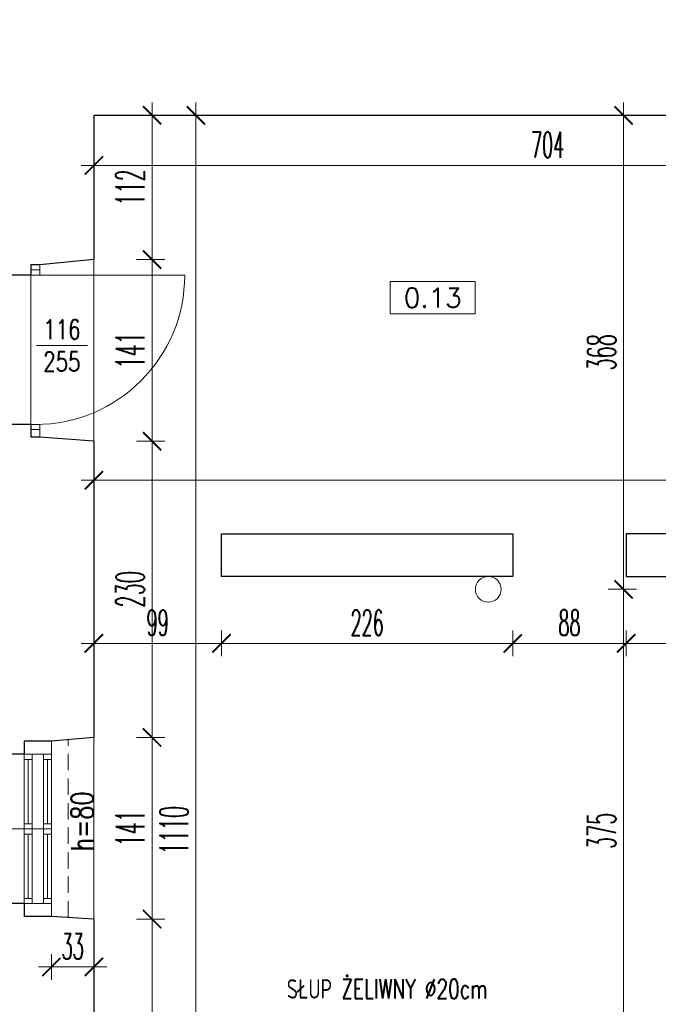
# Model space of a CAD drawing. Header units: millimetres. Extents: x -5207 to 173417, y -28809 to -6400.
# Tile 232 of 256: x 8975 to 9470, y -12879 to -12115. Entities that reach past the tile are written whole.
import ezdxf

# ---------------------------------------------------------------- set-up
doc = ezdxf.new("R2010")
doc.units = ezdxf.units.MM
doc.linetypes.add('HIDDEN', pattern=[9.525, 6.35, -3.175])
for name, color, linetype, lineweight in [('m_cienka', 6, 'Continuous', 5), ('m_stal', 52, 'Continuous', 9), ('m_stolarka', 52, 'Continuous', 9), ('m_tekst', 7, 'Continuous', 13), ('m_wymiary', 1, 'Continuous', 9), ('m_ściany', 90, 'Continuous', 30)]:
    doc.layers.add(name, color=color, linetype=linetype, lineweight=lineweight)
doc.styles.add('ROMANS', font='Romans.shx', dxfattribs={"height": 0.2})
doc.styles.get("Standard").update_dxf_attribs({"font": 'txt.shx'})
doc.styles.add('styl1', font='simplex.shx', dxfattribs={"width": 0.75})
doc.styles.add('WYM', font='simplex.shx', dxfattribs={"width": 0.5})
doc.dimstyles.new('ZOL_3DPROJEKT100', dxfattribs={"dimscale": 2, "dimtxt": 10, "dimasz": 5, "dimexe": 0, "dimexo": 0, "dimgap": 3, "dimtad": 1, "dimdec": 1, "dimrnd": 0.5, "dimdsep": 46, "dimtxsty": 'WYM', "dimblk1": 'YARA', "dimblk2": 'YARA', "dimsah": 1, "dimcen": 1.2, "dimdle": 6, "dimclrd": 1, "dimclre": 250, "dimclrt": 7, "dimadec": 1, "dimazin": 0, "dimtfac": 1, "dimtdec": 1, "dimtix": 1, "dimtmove": 2, "dimatfit": 3, "dimldrblk": 'WW', "dimfxl": 1, "dimfxlon": 1, "dimtolj": 1, "dimtzin": 0, "dimlwd": -1, "dimlwe": 0, "dimarcsym": 0})

# ---------------------------------------------------------------- blocks, each defined once
blk = doc.blocks.new('DIMTICK')
for p, q in [((0, 1), (0, -1)), ((-1, 0), (1, 0))]:
    blk.add_line(p, q)
at = {"const_width": 0.141}
blk.add_lwpolyline([(0.707, 0.707), (-0.707, -0.707)], dxfattribs=at)
blk = doc.blocks.new('YARA')
at = {"layer": 'm_wymiary'}
blk.add_blockref('DIMTICK', (0, 0), dxfattribs=at)
blk = doc.blocks.new('*D4369')
at = {"layer": 'Defpoints', "color": 0, "ltscale": 2, "transparency": 16777216}
for p in [(9987.45, -9859.27), (8512.62, -13404.27), (9987.45, -13404.27)]:
    blk.add_point(p, dxfattribs=at)
at = {"layer": 'm_wymiary', "color": 250, "linetype": 'HIDDEN', "lineweight": 0, "ltscale": 2, "transparency": 16777216}
for p, q in [((8524.62, -9859.27), (8512.62, -9859.27)), ((8524.62, -13404.27), (8512.62, -13404.27))]:
    blk.add_line(p, q, dxfattribs=at)
at = {"layer": 'm_wymiary', "color": 1, "ltscale": 2, "transparency": 16777216}
blk.add_line((8512.62, -9869.27), (8512.62, -13394.27), dxfattribs=at)
at = {"layer": 'm_wymiary', "color": 1, "ltscale": 2, "transparency": 16777216, "xscale": 10, "yscale": 10, "zscale": 10}
for p, rotation in [((8512.62, -9859.27), 90), ((8512.62, -13404.27), 270)]:
    blk.add_blockref('YARA', p, dxfattribs=dict(at, rotation=rotation))
at = {"layer": 'm_wymiary', "color": 7, "ltscale": 2, "transparency": 16777216, "insert": (8495.62, -11631.77), "char_height": 22, "attachment_point": 5, "rotation": 90, "style": 'WYM'}
blk.add_mtext('\\A1;3545', dxfattribs=at)
blk = doc.blocks.new('WW')
at = {"ltscale": 2}
for p, q in [((3, 3), (-3, -3)), ((0, -3), (0, 3)), ((-6.31, 0), (6.1, 0))]:
    blk.add_line(p, q, dxfattribs=at)
blk = doc.blocks.new('*D4428')
at = {"layer": 'Defpoints', "color": 0, "ltscale": 2, "transparency": 16777216}
for p in [(8923.45, -12204.27), (9110.45, -13404.27), (9110.45, -13610.98)]:
    blk.add_point(p, dxfattribs=at)
at = {"layer": 'm_wymiary', "color": 250, "linetype": 'HIDDEN', "lineweight": 0, "ltscale": 2, "transparency": 16777216}
for p, q in [((8923.45, -13598.98), (8923.45, -13610.98)), ((9110.45, -13598.98), (9110.45, -13610.98))]:
    blk.add_line(p, q, dxfattribs=at)
at = {"layer": 'm_wymiary', "color": 1, "ltscale": 2, "transparency": 16777216}
blk.add_line((8933.45, -13610.98), (9100.45, -13610.98), dxfattribs=at)
at = {"layer": 'm_wymiary', "color": 1, "ltscale": 2, "transparency": 16777216, "xscale": 10, "yscale": 10, "zscale": 10, "rotation": 180}
blk.add_blockref('YARA', (8923.45, -13610.98), dxfattribs=at)
at = {"layer": 'm_wymiary', "color": 1, "ltscale": 2, "transparency": 16777216, "xscale": 10, "yscale": 10, "zscale": 10}
blk.add_blockref('YARA', (9110.45, -13610.98), dxfattribs=at)
at = {"layer": 'm_wymiary', "color": 7, "ltscale": 2, "transparency": 16777216, "insert": (9016.95, -13593.98), "char_height": 22, "attachment_point": 5, "style": 'WYM'}
blk.add_mtext('\\A1;187', dxfattribs=at)
blk = doc.blocks.new('*D4514')
at = {"layer": 'Defpoints', "color": 0, "ltscale": 2, "transparency": 16777216}
for p in [(8925.45, -12254.27), (10059.45, -13404.27), (10059.45, -13660.98)]:
    blk.add_point(p, dxfattribs=at)
at = {"layer": 'm_wymiary', "color": 250, "linetype": 'HIDDEN', "lineweight": 0, "ltscale": 2, "transparency": 16777216}
for p, q in [((8925.45, -13648.98), (8925.45, -13660.98)), ((10059.45, -13648.98), (10059.45, -13660.98))]:
    blk.add_line(p, q, dxfattribs=at)
at = {"layer": 'm_wymiary', "color": 1, "ltscale": 2, "transparency": 16777216}
blk.add_line((8935.45, -13660.98), (10049.45, -13660.98), dxfattribs=at)
at = {"layer": 'm_wymiary', "color": 1, "ltscale": 2, "transparency": 16777216, "xscale": 10, "yscale": 10, "zscale": 10, "rotation": 180}
blk.add_blockref('YARA', (8925.45, -13660.98), dxfattribs=at)
at = {"layer": 'm_wymiary', "color": 1, "ltscale": 2, "transparency": 16777216, "xscale": 10, "yscale": 10, "zscale": 10}
blk.add_blockref('YARA', (10059.45, -13660.98), dxfattribs=at)
at = {"layer": 'm_wymiary', "color": 7, "ltscale": 2, "transparency": 16777216, "insert": (9492.45, -13643.98), "char_height": 22, "attachment_point": 5, "style": 'WYM'}
blk.add_mtext('\\A1;1134', dxfattribs=at)
blk = doc.blocks.new('*D4520')
at = {"layer": 'Defpoints', "color": 0, "ltscale": 2, "transparency": 16777216}
for p in [(8808.45, -11811.8), (15193.45, -11811.8), (15193.45, -13710.98)]:
    blk.add_point(p, dxfattribs=at)
at = {"layer": 'm_wymiary', "color": 250, "linetype": 'HIDDEN', "lineweight": 0, "ltscale": 2, "transparency": 16777216}
for p, q in [((8808.45, -13698.98), (8808.45, -13710.98)), ((15193.45, -13698.98), (15193.45, -13710.98))]:
    blk.add_line(p, q, dxfattribs=at)
at = {"layer": 'm_wymiary', "color": 1, "ltscale": 2, "transparency": 16777216}
blk.add_line((8818.45, -13710.98), (15183.45, -13710.98), dxfattribs=at)
at = {"layer": 'm_wymiary', "color": 1, "ltscale": 2, "transparency": 16777216, "xscale": 10, "yscale": 10, "zscale": 10, "rotation": 180}
blk.add_blockref('YARA', (8808.45, -13710.98), dxfattribs=at)
at = {"layer": 'm_wymiary', "color": 1, "ltscale": 2, "transparency": 16777216, "xscale": 10, "yscale": 10, "zscale": 10}
blk.add_blockref('YARA', (15193.45, -13710.98), dxfattribs=at)
at = {"layer": 'm_wymiary', "color": 7, "ltscale": 2, "transparency": 16777216, "insert": (12000.95, -13693.98), "char_height": 22, "attachment_point": 5, "style": 'WYM'}
blk.add_mtext('\\A1;6385', dxfattribs=at)
blk = doc.blocks.new('*D4782')
at = {"layer": 'Defpoints', "color": 0, "ltscale": 2, "transparency": 16777216}
for p in [(9032.45, -12189.27), (9032.45, -12301.27), (9077.58, -12301.27)]:
    blk.add_point(p, dxfattribs=at)
at = {"layer": 'm_wymiary', "color": 250, "linetype": 'HIDDEN', "lineweight": 0, "ltscale": 2, "transparency": 16777216}
for p, q in [((9065.58, -12189.27), (9077.58, -12189.27)), ((9065.58, -12301.27), (9077.58, -12301.27))]:
    blk.add_line(p, q, dxfattribs=at)
at = {"layer": 'm_wymiary', "color": 1, "ltscale": 2, "transparency": 16777216}
blk.add_line((9077.58, -12199.27), (9077.58, -12291.27), dxfattribs=at)
at = {"layer": 'm_wymiary', "color": 1, "ltscale": 2, "transparency": 16777216, "xscale": 10, "yscale": 10, "zscale": 10}
for p, rotation in [((9077.58, -12189.27), 90), ((9077.58, -12301.27), 270)]:
    blk.add_blockref('YARA', p, dxfattribs=dict(at, rotation=rotation))
at = {"layer": 'm_wymiary', "color": 7, "ltscale": 2, "transparency": 16777216, "insert": (9060.58, -12245.27), "char_height": 22, "attachment_point": 5, "rotation": 90, "style": 'WYM'}
blk.add_mtext('\\A1;112', dxfattribs=at)
blk = doc.blocks.new('*D4783')
at = {"layer": 'Defpoints', "color": 0, "ltscale": 2, "transparency": 16777216}
for p in [(9032.45, -12301.27), (9032.45, -12442.27), (9077.58, -12442.27)]:
    blk.add_point(p, dxfattribs=at)
at = {"layer": 'm_wymiary', "color": 250, "linetype": 'HIDDEN', "lineweight": 0, "ltscale": 2, "transparency": 16777216}
for p, q in [((9065.58, -12301.27), (9077.58, -12301.27)), ((9065.58, -12442.27), (9077.58, -12442.27))]:
    blk.add_line(p, q, dxfattribs=at)
at = {"layer": 'm_wymiary', "color": 1, "ltscale": 2, "transparency": 16777216}
blk.add_line((9077.58, -12311.27), (9077.58, -12432.27), dxfattribs=at)
at = {"layer": 'm_wymiary', "color": 1, "ltscale": 2, "transparency": 16777216, "xscale": 10, "yscale": 10, "zscale": 10}
for p, rotation in [((9077.58, -12301.27), 90), ((9077.58, -12442.27), 270)]:
    blk.add_blockref('YARA', p, dxfattribs=dict(at, rotation=rotation))
at = {"layer": 'm_wymiary', "color": 7, "ltscale": 2, "transparency": 16777216, "insert": (9060.58, -12371.77), "char_height": 22, "attachment_point": 5, "rotation": 90, "style": 'WYM'}
blk.add_mtext('\\A1;141', dxfattribs=at)
blk = doc.blocks.new('*D4617')
at = {"layer": 'Defpoints', "color": 0, "ltscale": 2, "transparency": 16777216}
for p in [(9032.45, -12472.54), (9032.45, -12472.88), (9952.45, -12472.88)]:
    blk.add_point(p, dxfattribs=at)
at = {"layer": 'm_wymiary', "color": 250, "linetype": 'HIDDEN', "lineweight": 0, "ltscale": 2, "transparency": 16777216}
for p, q in [((9032.45, -12472.88), (9032.45, -12472.54)), ((9952.45, -12472.88), (9952.45, -12472.54))]:
    blk.add_line(p, q, dxfattribs=at)
at = {"layer": 'm_wymiary', "color": 1, "ltscale": 2, "transparency": 16777216}
blk.add_line((9942.45, -12472.54), (9042.45, -12472.54), dxfattribs=at)
at = {"layer": 'm_wymiary', "color": 1, "ltscale": 2, "transparency": 16777216, "xscale": 10, "yscale": 10, "zscale": 10, "rotation": 180}
blk.add_blockref('YARA', (9032.45, -12472.54), dxfattribs=at)
at = {"layer": 'm_wymiary', "color": 1, "ltscale": 2, "transparency": 16777216, "xscale": 10, "yscale": 10, "zscale": 10}
blk.add_blockref('YARA', (9952.45, -12472.54), dxfattribs=at)
at = {"layer": 'm_wymiary', "color": 7, "ltscale": 2, "transparency": 16777216, "insert": (9492.45, -12455.54), "char_height": 22, "attachment_point": 5, "style": 'WYM'}
blk.add_mtext('\\A1;920', dxfattribs=at)
blk = doc.blocks.new('*D4666')
at = {"layer": 'Defpoints', "color": 0, "ltscale": 2, "transparency": 16777216}
for p in [(9338.45, -12557.27), (9443.44, -12557.27), (9338.45, -12932.27)]:
    blk.add_point(p, dxfattribs=at)
at = {"layer": 'm_wymiary', "color": 250, "linetype": 'HIDDEN', "lineweight": 0, "ltscale": 2, "transparency": 16777216}
for p, q in [((9431.44, -12557.27), (9443.44, -12557.27)), ((9431.44, -12932.27), (9443.44, -12932.27))]:
    blk.add_line(p, q, dxfattribs=at)
at = {"layer": 'm_wymiary', "color": 1, "ltscale": 2, "transparency": 16777216}
blk.add_line((9443.44, -12922.27), (9443.44, -12567.27), dxfattribs=at)
at = {"layer": 'm_wymiary', "color": 1, "ltscale": 2, "transparency": 16777216, "xscale": 10, "yscale": 10, "zscale": 10}
for p, rotation in [((9443.44, -12557.27), 90), ((9443.44, -12932.27), 270)]:
    blk.add_blockref('YARA', p, dxfattribs=dict(at, rotation=rotation))
at = {"layer": 'm_wymiary', "color": 7, "ltscale": 2, "transparency": 16777216, "insert": (9426.44, -12744.77), "char_height": 22, "attachment_point": 5, "rotation": 90, "style": 'WYM'}
blk.add_mtext('\\A1;375', dxfattribs=at)
blk = doc.blocks.new('*D5230')
at = {"layer": 'Defpoints', "color": 0, "transparency": 16777216}
for p in [(9032.45, -12189.27), (9736.45, -12189.27), (9032.45, -12228.14)]:
    blk.add_point(p, dxfattribs=at)
at = {"layer": 'm_wymiary', "color": 250, "linetype": 'HIDDEN', "lineweight": 0, "transparency": 16777216}
for p, q in [((9032.45, -12226.14), (9032.45, -12228.14)), ((9736.45, -12226.14), (9736.45, -12228.14))]:
    blk.add_line(p, q, dxfattribs=at)
at = {"layer": 'm_wymiary', "color": 1, "transparency": 16777216}
blk.add_line((9726.45, -12228.14), (9042.45, -12228.14), dxfattribs=at)
at = {"layer": 'm_wymiary', "color": 1, "transparency": 16777216, "xscale": 10, "yscale": 10, "zscale": 10, "rotation": 180}
blk.add_blockref('YARA', (9032.45, -12228.14), dxfattribs=at)
at = {"layer": 'm_wymiary', "color": 1, "transparency": 16777216, "xscale": 10, "yscale": 10, "zscale": 10}
blk.add_blockref('YARA', (9736.45, -12228.14), dxfattribs=at)
at = {"layer": 'm_wymiary', "color": 7, "transparency": 16777216, "insert": (9384.45, -12212.14), "char_height": 20, "attachment_point": 5, "style": 'WYM'}
blk.add_mtext('\\A1;704', dxfattribs=at)
blk = doc.blocks.new('*D5231')
at = {"layer": 'Defpoints', "color": 0, "transparency": 16777216}
for p in [(9032.45, -12442.27), (9032.45, -12672.27), (9077.58, -12672.27)]:
    blk.add_point(p, dxfattribs=at)
at = {"layer": 'm_wymiary', "color": 250, "linetype": 'HIDDEN', "lineweight": 0, "transparency": 16777216}
for p, q in [((9065.58, -12442.27), (9077.58, -12442.27)), ((9065.58, -12672.27), (9077.58, -12672.27))]:
    blk.add_line(p, q, dxfattribs=at)
at = {"layer": 'm_wymiary', "color": 1, "transparency": 16777216}
blk.add_line((9077.58, -12452.27), (9077.58, -12662.27), dxfattribs=at)
at = {"layer": 'm_wymiary', "color": 1, "transparency": 16777216, "xscale": 10, "yscale": 10, "zscale": 10}
for p, rotation in [((9077.58, -12442.27), 90), ((9077.58, -12672.27), 270)]:
    blk.add_blockref('YARA', p, dxfattribs=dict(at, rotation=rotation))
at = {"layer": 'm_wymiary', "color": 7, "transparency": 16777216, "insert": (9060.58, -12557.27), "char_height": 22, "attachment_point": 5, "rotation": 90, "style": 'WYM'}
blk.add_mtext('\\A1;230', dxfattribs=at)
blk = doc.blocks.new('*D5232')
at = {"layer": 'Defpoints', "color": 0, "transparency": 16777216}
for p in [(9032.45, -12672.27), (9032.45, -12813.27), (9077.58, -12813.27)]:
    blk.add_point(p, dxfattribs=at)
at = {"layer": 'm_wymiary', "color": 250, "linetype": 'HIDDEN', "lineweight": 0, "transparency": 16777216}
for p, q in [((9065.58, -12672.27), (9077.58, -12672.27)), ((9065.58, -12813.27), (9077.58, -12813.27))]:
    blk.add_line(p, q, dxfattribs=at)
at = {"layer": 'm_wymiary', "color": 1, "transparency": 16777216}
blk.add_line((9077.58, -12682.27), (9077.58, -12803.27), dxfattribs=at)
at = {"layer": 'm_wymiary', "color": 1, "transparency": 16777216, "xscale": 10, "yscale": 10, "zscale": 10}
for p, rotation in [((9077.58, -12672.27), 90), ((9077.58, -12813.27), 270)]:
    blk.add_blockref('YARA', p, dxfattribs=dict(at, rotation=rotation))
at = {"layer": 'm_wymiary', "color": 7, "transparency": 16777216, "insert": (9060.58, -12742.77), "char_height": 22, "attachment_point": 5, "rotation": 90, "style": 'WYM'}
blk.add_mtext('\\A1;141', dxfattribs=at)
blk = doc.blocks.new('*D5233')
at = {"layer": 'Defpoints', "color": 0, "transparency": 16777216}
for p in [(9032.45, -12813.27), (9032.45, -13043.27), (9077.58, -13043.27)]:
    blk.add_point(p, dxfattribs=at)
at = {"layer": 'm_wymiary', "color": 250, "linetype": 'HIDDEN', "lineweight": 0, "transparency": 16777216}
for p, q in [((9065.58, -12813.27), (9077.58, -12813.27)), ((9065.58, -13043.27), (9077.58, -13043.27))]:
    blk.add_line(p, q, dxfattribs=at)
at = {"layer": 'm_wymiary', "color": 1, "transparency": 16777216}
blk.add_line((9077.58, -12823.27), (9077.58, -13033.27), dxfattribs=at)
at = {"layer": 'm_wymiary', "color": 1, "transparency": 16777216, "xscale": 10, "yscale": 10, "zscale": 10}
for p, rotation in [((9077.58, -12813.27), 90), ((9077.58, -13043.27), 270)]:
    blk.add_blockref('YARA', p, dxfattribs=dict(at, rotation=rotation))
at = {"layer": 'm_wymiary', "color": 7, "transparency": 16777216, "insert": (9060.58, -12928.27), "char_height": 22, "attachment_point": 5, "rotation": 90, "style": 'WYM'}
blk.add_mtext('\\A1;230', dxfattribs=at)
blk = doc.blocks.new('*D5236')
at = {"layer": 'Defpoints', "color": 0, "transparency": 16777216}
for p in [(9032.45, -12189.27), (9032.45, -13299.27), (9111.58, -13299.27)]:
    blk.add_point(p, dxfattribs=at)
at = {"layer": 'm_wymiary', "color": 250, "linetype": 'HIDDEN', "lineweight": 0, "transparency": 16777216}
for p, q in [((9099.58, -12189.27), (9111.58, -12189.27)), ((9099.58, -13299.27), (9111.58, -13299.27))]:
    blk.add_line(p, q, dxfattribs=at)
at = {"layer": 'm_wymiary', "color": 1, "transparency": 16777216}
blk.add_line((9111.58, -12199.27), (9111.58, -13289.27), dxfattribs=at)
at = {"layer": 'm_wymiary', "color": 1, "transparency": 16777216, "xscale": 10, "yscale": 10, "zscale": 10}
for p, rotation in [((9111.58, -12189.27), 90), ((9111.58, -13299.27), 270)]:
    blk.add_blockref('YARA', p, dxfattribs=dict(at, rotation=rotation))
at = {"layer": 'm_wymiary', "color": 7, "transparency": 16777216, "insert": (9094.58, -12744.27), "char_height": 22, "attachment_point": 5, "rotation": 90, "style": 'WYM'}
blk.add_mtext('\\A1;1110', dxfattribs=at)
blk = doc.blocks.new('*D5246')
at = {"layer": 'Defpoints', "color": 0, "transparency": 16777216}
for p in [(9032.45, -12547.27), (9131.45, -12547.27), (9131.45, -12599.22)]:
    blk.add_point(p, dxfattribs=at)
at = {"layer": 'm_wymiary', "color": 250, "linetype": 'HIDDEN', "lineweight": 0, "transparency": 16777216}
for p, q in [((9032.45, -12597.22), (9032.45, -12599.22)), ((9131.45, -12597.22), (9131.45, -12599.22))]:
    blk.add_line(p, q, dxfattribs=at)
at = {"layer": 'm_wymiary', "color": 1, "transparency": 16777216}
blk.add_line((9042.45, -12599.22), (9121.45, -12599.22), dxfattribs=at)
at = {"layer": 'm_wymiary', "color": 1, "transparency": 16777216, "xscale": 10, "yscale": 10, "zscale": 10, "rotation": 180}
blk.add_blockref('YARA', (9032.45, -12599.22), dxfattribs=at)
at = {"layer": 'm_wymiary', "color": 1, "transparency": 16777216, "xscale": 10, "yscale": 10, "zscale": 10}
blk.add_blockref('YARA', (9131.45, -12599.22), dxfattribs=at)
at = {"layer": 'm_wymiary', "color": 7, "transparency": 16777216, "insert": (9081.95, -12583.22), "char_height": 20, "attachment_point": 5, "style": 'WYM'}
blk.add_mtext('\\A1;99', dxfattribs=at)
blk = doc.blocks.new('*D5247')
at = {"layer": 'Defpoints', "color": 0, "transparency": 16777216}
for p in [(9131.45, -12547.27), (9357.45, -12547.27), (9357.45, -12599.22)]:
    blk.add_point(p, dxfattribs=at)
at = {"layer": 'm_wymiary', "color": 250, "linetype": 'HIDDEN', "lineweight": 0, "transparency": 16777216}
for p, q in [((9131.45, -12597.22), (9131.45, -12599.22)), ((9357.45, -12597.22), (9357.45, -12599.22))]:
    blk.add_line(p, q, dxfattribs=at)
at = {"layer": 'm_wymiary', "color": 1, "transparency": 16777216}
blk.add_line((9141.45, -12599.22), (9347.45, -12599.22), dxfattribs=at)
at = {"layer": 'm_wymiary', "color": 1, "transparency": 16777216, "xscale": 10, "yscale": 10, "zscale": 10, "rotation": 180}
blk.add_blockref('YARA', (9131.45, -12599.22), dxfattribs=at)
at = {"layer": 'm_wymiary', "color": 1, "transparency": 16777216, "xscale": 10, "yscale": 10, "zscale": 10}
blk.add_blockref('YARA', (9357.45, -12599.22), dxfattribs=at)
at = {"layer": 'm_wymiary', "color": 7, "transparency": 16777216, "insert": (9244.45, -12583.22), "char_height": 20, "attachment_point": 5, "style": 'WYM'}
blk.add_mtext('\\A1;226', dxfattribs=at)
blk = doc.blocks.new('*D5248')
at = {"layer": 'Defpoints', "color": 0, "transparency": 16777216}
for p in [(9357.45, -12547.27), (9445.45, -12547.27), (9445.45, -12599.22)]:
    blk.add_point(p, dxfattribs=at)
at = {"layer": 'm_wymiary', "color": 250, "linetype": 'HIDDEN', "lineweight": 0, "transparency": 16777216}
for p, q in [((9357.45, -12597.22), (9357.45, -12599.22)), ((9445.45, -12597.22), (9445.45, -12599.22))]:
    blk.add_line(p, q, dxfattribs=at)
at = {"layer": 'm_wymiary', "color": 1, "transparency": 16777216}
blk.add_line((9367.45, -12599.22), (9435.45, -12599.22), dxfattribs=at)
at = {"layer": 'm_wymiary', "color": 1, "transparency": 16777216, "xscale": 10, "yscale": 10, "zscale": 10, "rotation": 180}
blk.add_blockref('YARA', (9357.45, -12599.22), dxfattribs=at)
at = {"layer": 'm_wymiary', "color": 1, "transparency": 16777216, "xscale": 10, "yscale": 10, "zscale": 10}
blk.add_blockref('YARA', (9445.45, -12599.22), dxfattribs=at)
at = {"layer": 'm_wymiary', "color": 7, "transparency": 16777216, "insert": (9401.45, -12583.22), "char_height": 20, "attachment_point": 5, "style": 'WYM'}
blk.add_mtext('\\A1;88', dxfattribs=at)
blk = doc.blocks.new('*D5249')
at = {"layer": 'Defpoints', "color": 0, "transparency": 16777216}
for p in [(9445.45, -12547.27), (9658.45, -12547.27), (9658.45, -12599.22)]:
    blk.add_point(p, dxfattribs=at)
at = {"layer": 'm_wymiary', "color": 250, "linetype": 'HIDDEN', "lineweight": 0, "transparency": 16777216}
for p, q in [((9445.45, -12597.22), (9445.45, -12599.22)), ((9658.45, -12597.22), (9658.45, -12599.22))]:
    blk.add_line(p, q, dxfattribs=at)
at = {"layer": 'm_wymiary', "color": 1, "transparency": 16777216}
blk.add_line((9455.45, -12599.22), (9648.45, -12599.22), dxfattribs=at)
at = {"layer": 'm_wymiary', "color": 1, "transparency": 16777216, "xscale": 10, "yscale": 10, "zscale": 10, "rotation": 180}
blk.add_blockref('YARA', (9445.45, -12599.22), dxfattribs=at)
at = {"layer": 'm_wymiary', "color": 1, "transparency": 16777216, "xscale": 10, "yscale": 10, "zscale": 10}
blk.add_blockref('YARA', (9658.45, -12599.22), dxfattribs=at)
at = {"layer": 'm_wymiary', "color": 7, "transparency": 16777216, "insert": (9551.95, -12583.22), "char_height": 20, "attachment_point": 5, "style": 'WYM'}
blk.add_mtext('\\A1;213', dxfattribs=at)
blk = doc.blocks.new('*D5254')
at = {"layer": 'Defpoints', "color": 0, "transparency": 16777216}
for p in [(9032.45, -12189.27), (9443.44, -12189.27), (9338.45, -12557.27)]:
    blk.add_point(p, dxfattribs=at)
at = {"layer": 'm_wymiary', "color": 250, "linetype": 'HIDDEN', "lineweight": 0, "transparency": 16777216}
for p, q in [((9431.44, -12189.27), (9443.44, -12189.27)), ((9431.44, -12557.27), (9443.44, -12557.27))]:
    blk.add_line(p, q, dxfattribs=at)
at = {"layer": 'm_wymiary', "color": 1, "transparency": 16777216}
blk.add_line((9443.44, -12547.27), (9443.44, -12199.27), dxfattribs=at)
at = {"layer": 'm_wymiary', "color": 1, "transparency": 16777216, "xscale": 10, "yscale": 10, "zscale": 10}
for p, rotation in [((9443.44, -12189.27), 90), ((9443.44, -12557.27), 270)]:
    blk.add_blockref('YARA', p, dxfattribs=dict(at, rotation=rotation))
at = {"layer": 'm_wymiary', "color": 7, "transparency": 16777216, "insert": (9426.44, -12373.27), "char_height": 22, "attachment_point": 5, "rotation": 90, "style": 'WYM'}
blk.add_mtext('\\A1;368', dxfattribs=at)
blk = doc.blocks.new('*D5321')
at = {"layer": 'Defpoints', "color": 0, "transparency": 16777216}
for p in [(8999.45, -12811.27), (9032.45, -12813.27), (9032.45, -12850.45)]:
    blk.add_point(p, dxfattribs=at)
at = {"layer": 'm_wymiary', "color": 250, "linetype": 'HIDDEN', "lineweight": 0, "transparency": 16777216}
for p, q in [((8999.45, -12848.45), (8999.45, -12850.45)), ((9032.45, -12848.45), (9032.45, -12850.45))]:
    blk.add_line(p, q, dxfattribs=at)
at = {"layer": 'm_wymiary', "color": 1, "transparency": 16777216}
blk.add_line((9009.45, -12850.45), (9022.45, -12850.45), dxfattribs=at)
at = {"layer": 'm_wymiary', "color": 1, "transparency": 16777216, "xscale": 10, "yscale": 10, "zscale": 10, "rotation": 180}
blk.add_blockref('YARA', (8999.45, -12850.45), dxfattribs=at)
at = {"layer": 'm_wymiary', "color": 1, "transparency": 16777216, "xscale": 10, "yscale": 10, "zscale": 10}
blk.add_blockref('YARA', (9032.45, -12850.45), dxfattribs=at)
at = {"layer": 'm_wymiary', "color": 7, "transparency": 16777216, "insert": (9015.95, -12834.45), "char_height": 20, "attachment_point": 5, "style": 'WYM'}
blk.add_mtext('\\A1;33', dxfattribs=at)

msp = doc.modelspace()

# ---------------------------------------------------------------- linework, layer by layer
at = {"layer": 'm_cienka', "ltscale": 2}
for p, q in [((9032.447, -12442.2708), (9032.447, -12301.2708)), ((8983.447, -12313.2708), (8983.396, -12429.2708)), ((9027.375, -12367.9265), (8987.8242, -12367.9265)), ((9032.447, -12813.2708), (9032.447, -12672.2708))]:
    msp.add_line(p, q, dxfattribs=at)
at = {"layer": 'm_cienka'}
for p, q in [((9262.3636, -12318.3426), (9262.3636, -12343.3426)), ((9328.3636, -12318.3426), (9262.3636, -12318.3426)), ((9328.3636, -12343.3426), (9328.3636, -12318.3426)), ((9262.3636, -12343.3426), (9328.3636, -12343.3426))]:
    msp.add_line(p, q, dxfattribs=at)
at = {"layer": 'm_cienka', "linetype": 'HIDDEN', "ltscale": 2}
msp.add_line((9012.447, -12812.0587), (9012.447, -12674.089), dxfattribs=at)
at = {"layer": 'm_cienka', "ltscale": 3}
msp.add_line((8999.447, -12743.2708), (8930.4668, -12743.2708), dxfattribs=at)
at = {"layer": 'm_stal', "ltscale": 2}
msp.add_circle((9338.447, -12557.2708), 10, dxfattribs=at)
at = {"layer": 'm_stolarka', "ltscale": 2}
for p, q in [((8990.447, -12305.2708), (8990.447, -12313.1778)), ((8990.447, -12309.2708), (8983.447, -12309.2708)), ((8990.447, -12313.2708), (8983.447, -12313.2708)), ((8990.447, -12429.2708), (8983.447, -12429.2708)), ((8990.447, -12429.2708), (8990.447, -12439.1778)), ((8990.447, -12433.2708), (8983.447, -12433.2708)), ((8978.447, -12675.2708), (8978.447, -12811.2708)), ((8999.447, -12675.2708), (8999.447, -12811.2708)), ((8999.447, -12685.2708), (8978.447, -12685.2708)), ((8984.447, -12689.2708), (8978.447, -12689.2708)), ((8981.447, -12739.2708), (8981.447, -12689.2708)), ((8984.447, -12685.2708), (8984.447, -12801.2708)), ((8993.447, -12685.2708), (8993.447, -12801.2708)), ((8999.447, -12689.2708), (8993.447, -12689.2708)), ((8996.447, -12739.2708), (8996.447, -12689.2708)), ((8984.447, -12739.2708), (8978.447, -12739.2708)), ((8999.447, -12739.2708), (8993.447, -12739.2708)), ((8984.447, -12743.2708), (8978.447, -12743.2708)), ((8984.447, -12747.2708), (8978.447, -12747.2708)), ((8981.447, -12797.2708), (8981.447, -12747.2708)), ((8999.447, -12743.2708), (8993.447, -12743.2708)), ((8999.447, -12747.2708), (8993.447, -12747.2708)), ((8996.447, -12797.2708), (8996.447, -12747.2708)), ((8984.447, -12797.2708), (8978.447, -12797.2708)), ((8999.447, -12801.2708), (8978.447, -12801.2708)), ((8999.447, -12797.2708), (8993.447, -12797.2708))]:
    msp.add_line(p, q, dxfattribs=at)
at = {"layer": 'm_stolarka', "ltscale": 3}
msp.add_line((8986.947, -12313.2708), (9102.947, -12313.2708), dxfattribs=at)
msp.add_arc((8986.947, -12313.2708), 116, 270, 0, dxfattribs=at)
at = {"layer": 'm_ściany', "ltscale": 2}
for p, q in [((9032.447, -12189.2708), (9032.447, -12301.2708)), ((9769.447, -12189.2708), (9032.447, -12189.2708)), ((8990.447, -12305.2708), (8983.447, -12305.2708)), ((8983.447, -12305.2708), (8983.447, -12313.2708)), ((9032.447, -12301.2708), (8990.447, -12305.2708)), ((8983.447, -12313.2708), (8948.447, -12313.2708)), ((8983.447, -12429.2708), (8948.447, -12429.2708)), ((8983.447, -12429.2708), (8983.447, -12439.1778)), ((8990.447, -12439.1778), (8983.447, -12439.1778)), ((9032.447, -12442.2708), (8990.447, -12439.1778)), ((9032.447, -12442.2708), (9032.447, -12672.2708)), ((9032.447, -12672.2708), (8999.447, -12675.2708)), ((8999.447, -12675.2708), (8978.447, -12675.2708)), ((8978.447, -12675.2708), (8978.447, -12685.2708)), ((8978.447, -12685.2708), (8948.447, -12685.2708)), ((8978.447, -12801.2708), (8948.447, -12801.2708)), ((8978.447, -12801.2708), (8978.447, -12811.2708)), ((8999.447, -12811.2708), (8978.447, -12811.2708)), ((9032.447, -12813.2708), (8999.447, -12811.2708)), ((9032.447, -12813.2708), (9032.447, -13043.2708))]:
    msp.add_line(p, q, dxfattribs=at)
at = {"layer": 'm_ściany', "ltscale": 3}
for p, q in [((9131.447, -12547.2708), (9131.447, -12514.2708)), ((9131.447, -12514.2708), (9357.447, -12514.2708)), ((9357.447, -12514.2708), (9357.447, -12547.2708)), ((9480.447, -12514.2708), (9445.447, -12514.2708)), ((9445.447, -12514.2708), (9445.447, -12547.2708)), ((9357.447, -12547.2708), (9131.447, -12547.2708)), ((9445.447, -12547.2708), (9658.447, -12547.2708))]:
    msp.add_line(p, q, dxfattribs=at)

# ---------------------------------------------------------------- texts
at = {"layer": 'm_tekst', "insert": (9295.3636, -12330.8426), "char_height": 15, "attachment_point": 5, "style": 'ROMANS'}
msp.add_mtext_dynamic_manual_height_columns('0.13', width=50, gutter_width=1, heights=[15], dxfattribs=at)
at = {"layer": 'm_tekst', "ltscale": 3, "insert": (9007.5996, -12367.9265), "char_height": 15, "attachment_point": 5, "style": 'styl1'}
msp.add_mtext_dynamic_manual_height_columns('116\\P255', width=53.056571, gutter_width=350, heights=[0], dxfattribs=at)
at = {"layer": 'm_tekst', "ltscale": 3, "insert": (9023.3245, -12737.4653), "char_height": 17, "attachment_point": 5, "rotation": 90, "style": 'styl1'}
msp.add_mtext_dynamic_manual_height_columns('h=80', width=67.251705, gutter_width=350, heights=[0], dxfattribs=at)
at = {"layer": 'm_tekst', "insert": (9337.8921, -12860.0323), "char_height": 15, "attachment_point": 3}
msp.add_mtext('{\\Fsimplex|c238;\\W0.7;SŁUP ŻELIWNY %%C20cm}', dxfattribs=at)

# ---------------------------------------------------------------- dimensions: what is measured, and where the dimension line sits
at = {"layer": 'm_wymiary', "ltscale": 2}
for base, p1, p2, picture, middle in [((8512.6202, -13404.2708), (9987.447, -9859.2708), (9987.447, -13404.2708), '*D4369', (8495.6202, -11631.7708)), ((9077.5817, -12301.2708), (9032.447, -12189.2708), (9032.447, -12301.2708), '*D4782', (9060.5817, -12245.2708)), ((9077.5817, -12442.2708), (9032.447, -12301.2708), (9032.447, -12442.2708), '*D4783', (9060.5817, -12371.7708)), ((9443.4383, -12557.2708), (9338.447, -12932.2708), (9338.447, -12557.2708), '*D4666', (9426.4383, -12744.7708))]:
    dim = msp.add_linear_dim(base=base, p1=p1, p2=p2, angle=90, dimstyle='ZOL_3DPROJEKT100', override={"dimtxt": 11, "dimfxl": 6}, dxfattribs=at)
    dim.commit()
    dim.dimension.update_dxf_attribs({"geometry": picture, "text_midpoint": middle})
for base, p1, p2, picture, middle in [((15193.447, -13710.9816), (8808.447, -11811.8005), (15193.447, -11811.8005), '*D4520', (12000.947, -13693.9816)), ((9110.447, -13610.9816), (8923.447, -12204.2708), (9110.447, -13404.2708), '*D4428', (9016.947, -13593.9816)), ((10059.447, -13660.9816), (8925.447, -12254.2708), (10059.447, -13404.2708), '*D4514', (9492.447, -13643.9816)), ((9032.447, -12472.5435), (9952.447, -12472.8753), (9032.447, -12472.8753), '*D4617', (9492.447, -12455.5435))]:
    dim = msp.add_linear_dim(base=base, p1=p1, p2=p2, dimstyle='ZOL_3DPROJEKT100', override={"dimtxt": 11, "dimfxl": 6}, dxfattribs=at)
    dim.commit()
    dim.dimension.update_dxf_attribs({"geometry": picture, "text_midpoint": middle})
at = {"layer": 'm_wymiary'}
for base, p1, p2, picture, middle in [((9111.5817, -13299.2708), (9032.447, -12189.2708), (9032.447, -13299.2708), '*D5236', (9094.5817, -12744.2708)), ((9443.4383, -12189.2708), (9338.447, -12557.2708), (9032.447, -12189.2708), '*D5254', (9426.4383, -12373.2708)), ((9077.5817, -12672.2708), (9032.447, -12442.2708), (9032.447, -12672.2708), '*D5231', (9060.5817, -12557.2708)), ((9077.5817, -12813.2708), (9032.447, -12672.2708), (9032.447, -12813.2708), '*D5232', (9060.5817, -12742.7708)), ((9077.5817, -13043.2708), (9032.447, -12813.2708), (9032.447, -13043.2708), '*D5233', (9060.5817, -12928.2708))]:
    dim = msp.add_linear_dim(base=base, p1=p1, p2=p2, angle=90, dimstyle='ZOL_3DPROJEKT100', override={"dimtxt": 11, "dimfxl": 6}, dxfattribs=at)
    dim.commit()
    dim.dimension.update_dxf_attribs({"geometry": picture, "text_midpoint": middle})
for base, p1, p2, picture, middle in [((9032.447, -12228.1403), (9736.447, -12189.2708), (9032.447, -12189.2708), '*D5230', (9384.447, -12212.1403)), ((9131.447, -12599.2153), (9032.447, -12547.2708), (9131.447, -12547.2708), '*D5246', (9081.947, -12583.2153)), ((9357.447, -12599.2153), (9131.447, -12547.2708), (9357.447, -12547.2708), '*D5247', (9244.447, -12583.2153)), ((9445.447, -12599.2153), (9357.447, -12547.2708), (9445.447, -12547.2708), '*D5248', (9401.447, -12583.2153)), ((9658.447, -12599.2153), (9445.447, -12547.2708), (9658.447, -12547.2708), '*D5249', (9551.947, -12583.2153)), ((9032.447, -12850.4521), (8999.447, -12811.2708), (9032.447, -12813.2708), '*D5321', (9015.947, -12834.4521))]:
    dim = msp.add_linear_dim(base=base, p1=p1, p2=p2, dimstyle='ZOL_3DPROJEKT100', dxfattribs=at)
    dim.commit()
    dim.dimension.update_dxf_attribs({"geometry": picture, "text_midpoint": middle})

doc.saveas('drawing.dxf')
